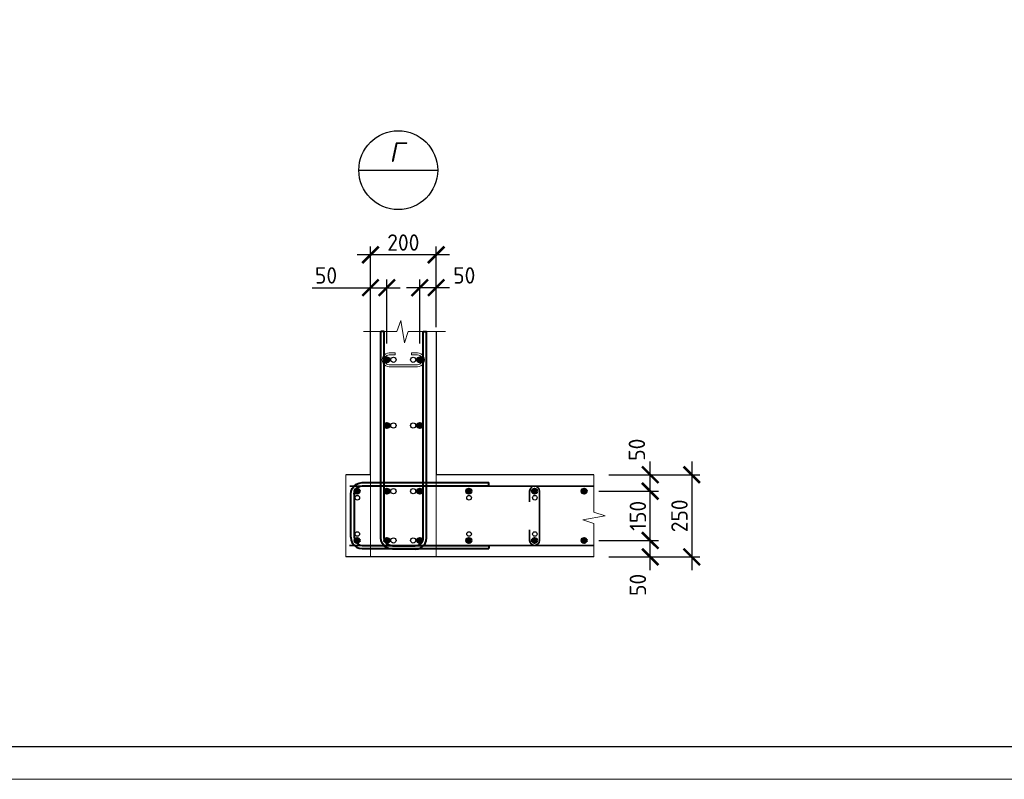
# Model space of a CAD drawing. Header units: millimetres. Extents: x 376598 to 1249954, y -318491 to -22134.
# Tile 21 of 256: x 454129 to 469109, y -168790 to -157227. Entities that reach past the tile are written whole.
import ezdxf
from ezdxf.enums import TextEntityAlignment as Align

# ---------------------------------------------------------------- set-up
doc = ezdxf.new("R2010")
doc.units = ezdxf.units.MM
for name, color, linetype, lineweight in [('0.35 ___', 243, 'Continuous', 35), ('0.4 ___', 121, 'Continuous', 40), ('Арм_хомуты', 133, 'Continuous', 18), ('Арм_шпильки', 143, 'Continuous', 18), ('Арматура', 152, 'Continuous', 40), ('Выноски', 20, 'Continuous', 20), ('РАЗМЕРЫ', 1, 'Continuous', 9), ('СТЕНЫ', 3, 'Continuous', 30), ('Текст', 7, 'Continuous', 25), ('ТОНКИЕ', 7, 'Continuous', 9)]:
    doc.layers.add(name, color=color, linetype=linetype, lineweight=lineweight)
doc.layers.add('ТОЛСТЫЕ_ОСНОВНЫЕ', color=6, linetype='Continuous')
doc.styles.add('GOST 2.304', font='CS_Gost2304.shx')
doc.styles.add('GOST-2.304_Type-B', font='GOST_Common.ttf')
doc.styles.add('Украинский', font='isocpeur.ttf', dxfattribs={"oblique": 12})
doc.dimstyles.new('СПДС', dxfattribs={"dimscale": 100, "dimtxt": 2.5, "dimasz": 2.5, "dimexe": 1.25, "dimexo": 0, "dimtad": 1, "dimdec": 0, "dimtxsty": 'GOST-2.304_Type-B', "dimblk": 'ARCHTICK', "dimcen": 2.5, "dimdle": 2, "dimadec": 0, "dimazin": 2, "dimtfac": 0.75, "dimtdec": 0, "dimtmove": 1, "dimatfit": 3, "dimfxl": 1, "dimtolj": 1, "dimarcsym": 1})

# ---------------------------------------------------------------- blocks, each defined once
blk = doc.blocks.new('*U58')
at = {"layer": 'ТОЛСТЫЕ_ОСНОВНЫЕ', "color": 6}
blk.add_lwpolyline([(20, 5), (1256, 5), (1256, 589), (20, 589)], close=True, dxfattribs=at)
at = {"layer": 'ТОНКИЕ'}
blk.add_lwpolyline([(0, 0), (1261, 0), (1261, 594), (0, 594)], close=True, dxfattribs=at)
blk = doc.blocks.new('_ArchTick')
at = {"color": 0, "linetype": 'ByBlock', "const_width": 0.15}
blk.add_lwpolyline([(-0.5, -0.5), (0.5, 0.5)], dxfattribs=at)
blk = doc.blocks.new('*D1204')
at = {"layer": 'DEFPOINTS', "color": 0, "lineweight": 0, "transparency": 16777216}
for p in [(459466, -160806), (459466, -161906), (460466, -161906)]:
    blk.add_point(p, dxfattribs=at)
at = {"layer": 'РАЗМЕРЫ', "color": 0, "lineweight": -2, "transparency": 16777216}
for p, q in [((459466, -161906), (459466, -160681)), ((460466, -161906), (460466, -160681)), ((460666, -160806), (459266, -160806))]:
    blk.add_line(p, q, dxfattribs=at)
at = {"layer": 'РАЗМЕРЫ', "color": 0, "lineweight": -2, "transparency": 16777216, "xscale": 250, "yscale": 250, "zscale": 250, "rotation": 180}
blk.add_blockref('_ArchTick', (459466, -160806), dxfattribs=at)
at = {"layer": 'РАЗМЕРЫ', "color": 0, "lineweight": -2, "transparency": 16777216, "xscale": 250, "yscale": 250, "zscale": 250}
blk.add_blockref('_ArchTick', (460466, -160806), dxfattribs=at)
at = {"layer": 'РАЗМЕРЫ', "color": 0, "lineweight": 0, "transparency": 16777216, "insert": (459966, -160619), "char_height": 250, "attachment_point": 5, "style": 'GOST-2.304_Type-B'}
blk.add_mtext('\\A1;200', dxfattribs=at)
blk = doc.blocks.new('*D1205')
at = {"layer": 'DEFPOINTS', "color": 0, "lineweight": 0, "transparency": 16777216}
for p in [(460216, -161306), (460466, -161906), (460216, -162156)]:
    blk.add_point(p, dxfattribs=at)
at = {"layer": 'РАЗМЕРЫ', "color": 0, "lineweight": -2, "transparency": 16777216}
for p, q in [((460666, -161306), (460016, -161306)), ((460216, -162156), (460216, -161181)), ((460466, -161906), (460466, -161181))]:
    blk.add_line(p, q, dxfattribs=at)
at = {"layer": 'РАЗМЕРЫ', "color": 0, "lineweight": -2, "transparency": 16777216, "xscale": 250, "yscale": 250, "zscale": 250, "rotation": 180}
blk.add_blockref('_ArchTick', (460216, -161306), dxfattribs=at)
at = {"layer": 'РАЗМЕРЫ', "color": 0, "lineweight": -2, "transparency": 16777216, "xscale": 250, "yscale": 250, "zscale": 250}
blk.add_blockref('_ArchTick', (460466, -161306), dxfattribs=at)
at = {"layer": 'РАЗМЕРЫ', "color": 0, "lineweight": 0, "transparency": 16777216, "insert": (460893, -161119), "char_height": 250, "attachment_point": 5, "style": 'GOST-2.304_Type-B'}
blk.add_mtext('\\A1;50', dxfattribs=at)
blk = doc.blocks.new('*D1206')
at = {"layer": 'DEFPOINTS', "color": 0, "lineweight": 0, "transparency": 16777216}
for p in [(459716, -161306), (459466, -162156), (459716, -162156)]:
    blk.add_point(p, dxfattribs=at)
at = {"layer": 'РАЗМЕРЫ', "color": 0, "lineweight": -2, "transparency": 16777216}
for p, q in [((458577, -161306), (459466, -161306)), ((459266, -161306), (459916, -161306)), ((459466, -162156), (459466, -161181)), ((459716, -162156), (459716, -161181))]:
    blk.add_line(p, q, dxfattribs=at)
at = {"layer": 'РАЗМЕРЫ', "color": 0, "lineweight": -2, "transparency": 16777216, "xscale": 250, "yscale": 250, "zscale": 250, "rotation": 180}
blk.add_blockref('_ArchTick', (459466, -161306), dxfattribs=at)
at = {"layer": 'РАЗМЕРЫ', "color": 0, "lineweight": -2, "transparency": 16777216, "xscale": 250, "yscale": 250, "zscale": 250}
blk.add_blockref('_ArchTick', (459716, -161306), dxfattribs=at)
at = {"layer": 'РАЗМЕРЫ', "color": 0, "lineweight": 0, "transparency": 16777216, "insert": (458790, -161119), "char_height": 250, "attachment_point": 5, "style": 'GOST-2.304_Type-B'}
blk.add_mtext('\\A1;50', dxfattribs=at)
blk = doc.blocks.new('*D1207')
at = {"layer": 'DEFPOINTS', "color": 0, "lineweight": 0, "transparency": 16777216}
for p in [(462941, -165154), (463722, -165154), (463091, -165404)]:
    blk.add_point(p, dxfattribs=at)
at = {"layer": 'РАЗМЕРЫ', "color": 0, "lineweight": -2, "transparency": 16777216}
for p, q in [((463722, -165604), (463722, -164954)), ((462941, -165154), (463847, -165154)), ((463091, -165404), (463847, -165404))]:
    blk.add_line(p, q, dxfattribs=at)
at = {"layer": 'РАЗМЕРЫ', "color": 0, "lineweight": -2, "transparency": 16777216, "xscale": 250, "yscale": 250, "zscale": 250}
for p, rotation in [((463722, -165154), 90), ((463722, -165404), 270)]:
    blk.add_blockref('_ArchTick', p, dxfattribs=dict(at, rotation=rotation))
at = {"layer": 'РАЗМЕРЫ', "color": 0, "lineweight": 0, "transparency": 16777216, "insert": (463534, -165830), "char_height": 250, "attachment_point": 5, "rotation": 90, "style": 'GOST-2.304_Type-B'}
blk.add_mtext('\\A1;50', dxfattribs=at)
blk = doc.blocks.new('*D1208')
at = {"layer": 'DEFPOINTS', "color": 0, "lineweight": 0, "transparency": 16777216}
for p in [(462941, -164404), (463722, -164404), (462941, -165154)]:
    blk.add_point(p, dxfattribs=at)
at = {"layer": 'РАЗМЕРЫ', "color": 0, "lineweight": -2, "transparency": 16777216}
for p, q in [((463722, -165354), (463722, -164204)), ((462941, -164404), (463847, -164404)), ((462941, -165154), (463847, -165154))]:
    blk.add_line(p, q, dxfattribs=at)
at = {"layer": 'РАЗМЕРЫ', "color": 0, "lineweight": -2, "transparency": 16777216, "xscale": 250, "yscale": 250, "zscale": 250}
for p, rotation in [((463722, -164404), 90), ((463722, -165154), 270)]:
    blk.add_blockref('_ArchTick', p, dxfattribs=dict(at, rotation=rotation))
at = {"layer": 'РАЗМЕРЫ', "color": 0, "lineweight": 0, "transparency": 16777216, "insert": (463534, -164779), "char_height": 250, "attachment_point": 5, "rotation": 90, "style": 'GOST-2.304_Type-B'}
blk.add_mtext('\\A1;150', dxfattribs=at)
blk = doc.blocks.new('*D1209')
at = {"layer": 'DEFPOINTS', "color": 0, "lineweight": 0, "transparency": 16777216}
for p in [(463091, -164154), (463722, -164154), (462941, -164404)]:
    blk.add_point(p, dxfattribs=at)
at = {"layer": 'РАЗМЕРЫ', "color": 0, "lineweight": -2, "transparency": 16777216}
for p, q in [((463722, -164604), (463722, -163954)), ((463091, -164154), (463847, -164154)), ((462941, -164404), (463847, -164404))]:
    blk.add_line(p, q, dxfattribs=at)
at = {"layer": 'РАЗМЕРЫ', "color": 0, "lineweight": -2, "transparency": 16777216, "xscale": 250, "yscale": 250, "zscale": 250}
for p, rotation in [((463722, -164154), 90), ((463722, -164404), 270)]:
    blk.add_blockref('_ArchTick', p, dxfattribs=dict(at, rotation=rotation))
at = {"layer": 'РАЗМЕРЫ', "color": 0, "lineweight": 0, "transparency": 16777216, "insert": (463519, -163772), "char_height": 250, "attachment_point": 5, "rotation": 90, "style": 'GOST-2.304_Type-B'}
blk.add_mtext('\\A1;50', dxfattribs=at)
blk = doc.blocks.new('*D1210')
at = {"layer": 'DEFPOINTS', "color": 0, "lineweight": 0, "transparency": 16777216}
for p in [(463091, -164154), (463091, -165404), (464354, -165404)]:
    blk.add_point(p, dxfattribs=at)
at = {"layer": 'РАЗМЕРЫ', "color": 0, "lineweight": -2, "transparency": 16777216}
for p, q in [((464354, -163954), (464354, -165604)), ((463091, -164154), (464479, -164154)), ((463091, -165404), (464479, -165404))]:
    blk.add_line(p, q, dxfattribs=at)
at = {"layer": 'РАЗМЕРЫ', "color": 0, "lineweight": -2, "transparency": 16777216, "xscale": 250, "yscale": 250, "zscale": 250}
for p, rotation in [((464354, -164154), 90), ((464354, -165404), 270)]:
    blk.add_blockref('_ArchTick', p, dxfattribs=dict(at, rotation=rotation))
at = {"layer": 'РАЗМЕРЫ', "color": 0, "lineweight": 0, "transparency": 16777216, "insert": (464167, -164779), "char_height": 250, "attachment_point": 5, "rotation": 90, "style": 'GOST-2.304_Type-B'}
blk.add_mtext('\\A1;250', dxfattribs=at)
blk = doc.blocks.new('*U50')
for p, q in [((-8, 0), (-7, 7.2)), ((-7, -7.2), (-8, 0)), ((-7, 7.2), (-4.2, 14)), ((-4.2, 14), (0.2, 19.8)), ((0.2, 19.8), (6, 24.2)), ((6, 24.2), (12.8, 27)), ((12.8, 27), (20, 28)), ((44, 28), (20, 28)), ((20, 20), (44, 20)), ((44, 20), (44, 28)), ((110.7, 28), (134.7, 28)), ((110.7, 20), (110.7, 28)), ((134.7, 20), (110.7, 20)), ((141.9, 27), (134.7, 28)), ((148.7, 24.2), (141.9, 27)), ((154.5, 19.8), (148.7, 24.2)), ((158.9, 14), (154.5, 19.8)), ((161.7, 7.2), (158.9, 14)), ((162.7, 0), (161.7, 7.2)), ((-4.2, -14), (-7, -7.2)), ((0.2, -19.8), (-4.2, -14)), ((6, -24.2), (0.2, -19.8)), ((12.8, -27), (6, -24.2)), ((20, -28), (12.8, -27)), ((20, -28), (134.7, -28)), ((134.7, -28), (141.9, -27)), ((141.9, -27), (148.7, -24.2)), ((148.7, -24.2), (154.5, -19.8)), ((154.5, -19.8), (158.9, -14)), ((158.9, -14), (161.7, -7.2)), ((161.7, -7.2), (162.7, 0))]:
    blk.add_line(p, q)
at = {"color": 0, "linetype": 'ByBlock', "lineweight": -2}
for p, q in [((0, 0), (0.7, 5.2)), ((0.7, 5.2), (2.7, 10)), ((2.7, 10), (5.9, 14.1)), ((5.9, 14.1), (10, 17.3)), ((10, 17.3), (14.8, 19.3)), ((14.8, 19.3), (20, 20)), ((139.8, 19.3), (134.7, 20)), ((144.7, 17.3), (139.8, 19.3)), ((148.8, 14.1), (144.7, 17.3)), ((152, 10), (148.8, 14.1)), ((154, 5.2), (152, 10)), ((154.7, 0), (154, 5.2)), ((0.7, -5.2), (0, 0)), ((2.7, -10), (0.7, -5.2)), ((5.9, -14.1), (2.7, -10)), ((10, -17.3), (5.9, -14.1)), ((14.8, -19.3), (10, -17.3)), ((20, -20), (14.8, -19.3)), ((20, -20), (134.7, -20)), ((134.7, -20), (139.8, -19.3)), ((139.8, -19.3), (144.7, -17.3)), ((144.7, -17.3), (148.8, -14.1)), ((148.8, -14.1), (152, -10)), ((152, -10), (154, -5.2)), ((154, -5.2), (154.7, 0))]:
    blk.add_line(p, q, dxfattribs=at)
at = {"style": 'GOST 2.304', "oblique": 15, "flags": 9}
for tag, p in [('ДИАМЕТР', (117.8, -62.2)), ('ДЛИНА', (118.1, -72.5)), ('ПОЗИЦИЯ', (118, -56.6)), ('КЛАСС', (118, -67.8)), ('МАССА', (118.7, -78.2))]:
    blk.add_attdef(tag, p, '', height=2.5, dxfattribs=at)
blk = doc.blocks.new('*U1211')
at = {"color": 0, "linetype": 'ByBlock', "lineweight": -2}
for p, q in [((-100.5, 25), (-100.5, 410)), ((-90.5, 410), (-100.5, 410)), ((-90.5, 25), (-90.5, 410)), ((90.5, 25), (90.5, 410)), ((90.5, 410), (100.5, 410)), ((100.5, 25), (100.5, 410)), ((-99.3, 15.9), (-100.5, 25)), ((-95.8, 7.5), (-99.3, 15.9)), ((-90.2, 0.3), (-95.8, 7.5)), ((-89.6, 18.5), (-90.5, 25)), ((-83, -5.3), (-90.2, 0.3)), ((-87.2, 12.5), (-89.6, 18.5)), ((-83.2, 7.3), (-87.2, 12.5)), ((-78, 3.3), (-83.2, 7.3)), ((-72, 0.9), (-78, 3.3)), ((-65.5, 0), (-72, 0.9)), ((-65.5, 0), (65.5, 0)), ((65.5, 0), (72, 0.9)), ((72, 0.9), (78, 3.3)), ((78, 3.3), (83.2, 7.3)), ((83, -5.3), (90.2, 0.3)), ((83.2, 7.3), (87.2, 12.5)), ((87.2, 12.5), (89.6, 18.5)), ((89.6, 18.5), (90.5, 25)), ((90.2, 0.3), (95.8, 7.5)), ((95.8, 7.5), (99.3, 15.9)), ((99.3, 15.9), (100.5, 25)), ((-74.6, -8.8), (-83, -5.3)), ((-65.5, -10), (-74.6, -8.8)), ((65.5, -10), (-65.5, -10)), ((65.5, -10), (74.6, -8.8)), ((74.6, -8.8), (83, -5.3))]:
    blk.add_line(p, q, dxfattribs=at)
at = {"style": 'GOST 2.304', "oblique": 15, "flags": 9}
for tag, p in [('ПОЗИЦИЯ', (1080.5, -185)), ('ДИАМЕТР', (1080.8, -189.3)), ('КЛАСС', (1081.1, -193.8)), ('ДЛИНА', (1081.5, -198.5)), ('МАССА', (1081.8, -203.9))]:
    blk.add_attdef(tag, p, '', height=2.5, dxfattribs=at)
blk = doc.blocks.new('*U1212')
at = {"color": 0, "linetype": 'ByBlock', "lineweight": -2}
for p, q in [((-69.5, 25), (-69.5, 652.4)), ((-59.5, 652.4), (-69.5, 652.4)), ((-59.5, 25), (-59.5, 652.4)), ((59.5, 25), (59.5, 652.4)), ((59.5, 652.4), (69.5, 652.4)), ((69.5, 25), (69.5, 652.4)), ((-68.3, 15.9), (-69.5, 25)), ((-64.8, 7.5), (-68.3, 15.9)), ((-59.3, 0.3), (-64.8, 7.5)), ((-58.7, 18.5), (-59.5, 25)), ((-52, -5.3), (-59.3, 0.3)), ((-56.2, 12.5), (-58.7, 18.5)), ((-52.2, 7.3), (-56.2, 12.5)), ((-47, 3.3), (-52.2, 7.3)), ((-41, 0.9), (-47, 3.3)), ((-34.5, 0), (-41, 0.9)), ((-34.5, 0), (34.5, 0)), ((34.5, 0), (41, 0.9)), ((41, 0.9), (47, 3.3)), ((47, 3.3), (52.2, 7.3)), ((52, -5.3), (59.3, 0.3)), ((52.2, 7.3), (56.2, 12.5)), ((56.2, 12.5), (58.7, 18.5)), ((58.7, 18.5), (59.5, 25)), ((59.3, 0.3), (64.8, 7.5)), ((64.8, 7.5), (68.3, 15.9)), ((68.3, 15.9), (69.5, 25)), ((-43.6, -8.8), (-52, -5.3)), ((-34.5, -10), (-43.6, -8.8)), ((34.5, -10), (-34.5, -10)), ((34.5, -10), (43.6, -8.8)), ((43.6, -8.8), (52, -5.3))]:
    blk.add_line(p, q, dxfattribs=at)
at = {"style": 'GOST 2.304', "oblique": 15, "flags": 9}
for tag, p in [('ПОЗИЦИЯ', (1111.5, -185)), ('ДИАМЕТР', (1111.8, -189.3)), ('КЛАСС', (1112.1, -193.8)), ('ДЛИНА', (1112.5, -198.5)), ('МАССА', (1112.8, -203.9))]:
    blk.add_attdef(tag, p, '', height=2.5, dxfattribs=at)

msp = doc.modelspace()

# ---------------------------------------------------------------- hatches: boundary and pattern name
at = {"layer": 'Арматура'}
h = msp.add_hatch(color=256, dxfattribs=at)
h.dxf.hatch_style = 1
h.paths.add_polyline_path([(459676.3, -162403.7, -1), (459756.3, -162403.7, -1)])
h = msp.add_hatch(color=256, dxfattribs=at)
h.dxf.hatch_style = 1
h.paths.add_polyline_path([(460256.3, -162403.7, 1), (460176.3, -162403.7, 1)])
h = msp.add_hatch(color=256, dxfattribs=at)
h.dxf.hatch_style = 1
h.paths.add_polyline_path([(459676.3, -163403.7, -1), (459756.3, -163403.7, -1)])
h = msp.add_hatch(color=256, dxfattribs=at)
h.dxf.hatch_style = 1
h.paths.add_polyline_path([(460256.3, -163403.7, 1), (460176.3, -163403.7, 1)])
h = msp.add_hatch(color=256, dxfattribs=at)
h.dxf.hatch_style = 1
h.paths.add_polyline_path([(459262.5, -164363.6, 1), (459262.5, -164443.6, 1)])
h = msp.add_hatch(color=256, dxfattribs=at)
h.dxf.hatch_style = 1
h.paths.add_polyline_path([(459676.3, -164403.7, -1), (459756.3, -164403.7, -1)])
h = msp.add_hatch(color=256, dxfattribs=at)
h.dxf.hatch_style = 1
h.paths.add_polyline_path([(460256.3, -164403.7, 1), (460176.3, -164403.7, 1)])
h = msp.add_hatch(color=256, dxfattribs=at)
h.dxf.hatch_style = 1
h.paths.add_polyline_path([(460962.5, -164363.6, 1), (460962.5, -164443.6, 1)])
h = msp.add_hatch(color=256, dxfattribs=at)
h.dxf.hatch_style = 1
h.paths.add_polyline_path([(461962.5, -164363.6, -1), (461962.5, -164443.6, -1)])
h = msp.add_hatch(color=256, dxfattribs=at)
h.dxf.hatch_style = 1
h.paths.add_polyline_path([(462716.3, -164363.6, -1), (462716.3, -164443.6, -1)])
h = msp.add_hatch(color=256, dxfattribs=at)
h.dxf.hatch_style = 1
h.paths.add_polyline_path([(459262.5, -165193.6, -1), (459262.5, -165113.6, -1)])
h = msp.add_hatch(color=256, dxfattribs=at)
h.dxf.hatch_style = 1
h.paths.add_polyline_path([(459676.3, -165153.6, 1), (459756.3, -165153.6, 1)])
h = msp.add_hatch(color=256, dxfattribs=at)
h.dxf.hatch_style = 1
h.paths.add_polyline_path([(460256.3, -165153.6, -1), (460176.3, -165153.6, -1)])
h = msp.add_hatch(color=256, dxfattribs=at)
h.dxf.hatch_style = 1
h.paths.add_polyline_path([(460962.5, -165193.6, -1), (460962.5, -165113.6, -1)])
h = msp.add_hatch(color=256, dxfattribs=at)
h.dxf.hatch_style = 1
h.paths.add_polyline_path([(461962.5, -165193.6, 1), (461962.5, -165113.6, 1)])
h = msp.add_hatch(color=256, dxfattribs=at)
h.dxf.hatch_style = 1
h.paths.add_polyline_path([(462716.3, -165193.6, 1), (462716.3, -165113.6, 1)])

# ---------------------------------------------------------------- linework, layer by layer
at = {"layer": '0.35 ___', "ltscale": 100}
for p, q in [((462866.6, -164328.6), (459151.4, -164328.6)), ((461887.5, -164564.5), (461887.5, -164403.6)), ((462037.5, -165153.6), (462037.5, -164403.6)), ((461887.5, -164992.8), (461887.5, -165153.6)), ((462866.6, -165228.6), (459149.1, -165228.6))]:
    msp.add_line(p, q, dxfattribs=at)
for centre, start, end in [((461962.5, -164403.6), 0, 180), ((461962.5, -165153.6), 180, 0)]:
    msp.add_arc(centre, 75, start, end, dxfattribs=at)
at = {"layer": '0.4 ___', "lineweight": 25, "ltscale": 0.1}
for p, q in [((459466.3, -164153.6), (459091.3, -164153.6)), ((462866.6, -164153.6), (460466.3, -164153.6)), ((462866.6, -165403.6), (459091.3, -165403.6))]:
    msp.add_line(p, q, dxfattribs=at)
for points in [[(459466.3, -164153.6), (459466.3, -161975.2)], [(460466.3, -161975.2), (460466.3, -164153.6)]]:
    msp.add_lwpolyline(points, dxfattribs=at)
at = {"layer": 'Арматура'}
for centre in [(459716.3, -162403.7), (460216.3, -162403.7), (459716.3, -163403.7), (460216.3, -163403.7), (459262.5, -164403.6), (459716.3, -164403.7), (460216.3, -164403.7), (460962.5, -164403.6), (461962.5, -164403.6), (462716.3, -164403.6), (459262.5, -165153.6), (459716.3, -165153.6), (460216.3, -165153.6), (460962.5, -165153.6), (461962.5, -165153.6), (462716.3, -165153.6)]:
    msp.add_circle(centre, 40, dxfattribs=at)
at = {"layer": 'Выноски', "lineweight": 30}
msp.add_line((459289.2, -159517.4), (460489.2, -159517.4), dxfattribs=at)
msp.add_circle((459889.2, -159517.4), 600, dxfattribs=at)
at = {"layer": 'РАЗМЕРЫ', "color": 4, "lineweight": 0}
for p, q in [((459466.3, -164153.6), (459091.3, -164153.6)), ((459091.3, -164153.6), (459091.3, -165403.6))]:
    msp.add_line(p, q, dxfattribs=at)
at = {"layer": 'РАЗМЕРЫ'}
for points in [[(459359.6, -161975.2), (459869.6, -161975.2), (459925.8, -161806.4), (459982.1, -162143.9), (460038.3, -161975.2), (460609.6, -161975.2)], [(462866.6, -165403.6), (462866.6, -164893.6), (462697.8, -164837.4), (463035.3, -164781.1), (462866.6, -164724.9), (462866.6, -164153.6)]]:
    msp.add_lwpolyline(points, dxfattribs=at)
at = {"layer": 'РАЗМЕРЫ', "color": 8, "linetype": 'Continuous', "lineweight": 30}
for centre, radius in [((459814.5, -162403.7), 40), ((460116.3, -162403.7), 40), ((459814.5, -163403.7), 40), ((460116.3, -163403.7), 40), ((459266.3, -164503.7), 35), ((459814.5, -164403.7), 40), ((460116.3, -164403.7), 40), ((460966.3, -164503.7), 35), ((461966.3, -164503.7), 35), ((459266.3, -165055.5), 35), ((460966.3, -165055.5), 35), ((461966.3, -165055.5), 35), ((459814.5, -165153.7), 40), ((460116.3, -165153.7), 40)]:
    msp.add_circle(centre, radius, dxfattribs=at)
at = {"layer": 'СТЕНЫ', "color": 252, "lineweight": 0, "true_color": 0x939598}
msp.add_lwpolyline([(459466.3, -161975.2), (459466.3, -165403.7), (460466.3, -165403.7), (460466.3, -161975.2)], dxfattribs=at)

# ---------------------------------------------------------------- block references
at = {"xscale": 100, "yscale": 100, "zscale": 100}
msp.add_blockref('*U58', (439112.8, -168789.7, 3100), dxfattribs=at)
at = {"layer": 'Арм_хомуты', "lineweight": 40, "xscale": 5, "yscale": 5, "zscale": 5}
msp.add_blockref('*U1212', (459972.7, -165237.3), dxfattribs=at)
at = {"layer": 'Арм_хомуты', "lineweight": 40, "xscale": 5, "yscale": 5, "zscale": 5, "rotation": 270}
msp.add_blockref('*U1211', (459216.4, -164776.1), dxfattribs=at)
at = {"layer": 'Арм_шпильки', "color": 3, "xscale": 3.75, "yscale": 3.75, "zscale": 3.75}
msp.add_blockref('*U50', (459676.3, -162403.7), dxfattribs=at)

# ---------------------------------------------------------------- texts
at = {"layer": 'Текст', "style": 'Украинский', "oblique": 12}
msp.add_text('Г', height=300, dxfattribs=at).set_placement((459864.2, -159242.4), align=Align.MIDDLE)

# ---------------------------------------------------------------- dimensions: what is measured, and where the dimension line sits
at = {"layer": 'РАЗМЕРЫ', "lineweight": 0}
for base, p1, p2, angle, picture, middle in [((459466.3, -160806.4), (460466.3, -161906.4), (459466.3, -161906.4), 180, '*D1204', (459966.3, -160618.9)), ((464354.2, -165403.6), (463091.1, -164153.6), (463091.2, -165403.6), 270, '*D1210', (464166.7, -164778.6)), ((463721.9, -164403.6), (462940.8, -165153.6), (462940.8, -164403.6), 270, '*D1208', (463534.4, -164778.6))]:
    dim = msp.add_linear_dim(base=base, p1=p1, p2=p2, angle=angle, dimstyle='СПДС', override={"dimlfac": 0.2, "dimtofl": 0}, dxfattribs=at)
    dim.commit()
    dim.dimension.update_dxf_attribs({"geometry": picture, "text_midpoint": middle})
for base, p1, p2, angle, picture, middle in [((459716.3, -161306.4), (459466.3, -162156.4), (459716.3, -162156.4), 180, '*D1206', (458789.7, -161306.4)), ((460216.3, -161306.4), (460466.3, -161906.4), (460216.3, -162156.4), 180, '*D1205', (460892.8, -161306.4)), ((463721.9, -164153.6), (462940.8, -164403.6), (463091.1, -164153.6), 270, '*D1209', (463706.4, -163772.4)), ((463721.9, -165153.6), (463091.2, -165403.6), (462940.8, -165153.6), 270, '*D1207', (463721.9, -165830.2))]:
    dim = msp.add_linear_dim(base=base, p1=p1, p2=p2, angle=angle, dimstyle='СПДС', override={"dimlfac": 0.2, "dimtofl": 0}, dxfattribs=at)
    dim.commit()
    dim.dimension.update_dxf_attribs({"geometry": picture, "text_midpoint": middle, "dimtype": 160})

doc.saveas('drawing.dxf')
